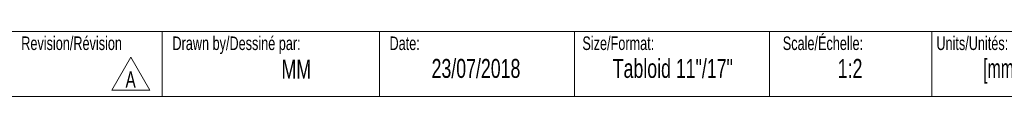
# Paper-space layout 'Sheet3' of a CAD drawing. Header units: inches. Extents: x 0.5 to 19.2, y -4 to 10.7.
# Tile 5 of 14: x 4.9 to 12.4, y 0.5 to 1. Entities that reach past the tile are written whole.
import ezdxf

# ---------------------------------------------------------------- set-up
doc = ezdxf.new("R2010")
doc.units = ezdxf.units.IN
doc.header["$MEASUREMENT"] = 0
doc.styles.add('SLDTEXTSTYLE0', font='TXT', dxfattribs={"width": 0.7})
doc.styles.add('SLDTEXTSTYLE2', font='TXT', dxfattribs={"width": 0.625})

# ---------------------------------------------------------------- blocks, each defined once
blk = doc.blocks.new('SW_NOTE_2')
at = {"color": 0, "linetype": 'Continuous', "lineweight": 0}
for p, q in [((-0.0969, 0.0159), (0.0502, 0.2705)), ((0.0502, 0.2705), (0.1972, 0.0159)), ((0.1972, 0.0159), (-0.0969, 0.0159))]:
    blk.add_line(p, q, dxfattribs=at)
at = {"color": 0, "linetype": 'Continuous', "lineweight": 0, "insert": (0.0488, 0.1611), "char_height": 0.125, "attachment_point": 2, "style": 'SLDTEXTSTYLE0'}
blk.add_mtext('A', dxfattribs=at)

psp = doc.layouts.new('Sheet3')

# ---------------------------------------------------------------- linework, layer by layer
at = {"color": 7, "linetype": 'Continuous', "lineweight": 18}
for p, q in [((0.7512516, 1.0170732), (14.1262516, 1.0170732)), ((5.9539324, 1.0170732), (5.9539324, 0.5170732)), ((7.6262516, 1.0170732), (7.6262516, 0.5170732)), ((9.1262516, 1.0170732), (9.1262516, 0.5170732)), ((10.6262516, 1.0170732), (10.6262516, 0.5170732)), ((11.8762516, 1.0170732), (11.8762516, 0.5170732)), ((14.2512516, 0.5170732), (0.6262516, 0.5170732))]:
    psp.add_line(p, q, dxfattribs=at)

# ---------------------------------------------------------------- block references
at = {"color": 7, "linetype": 'Continuous', "lineweight": 0}
psp.add_blockref('SW_NOTE_2', (5.6629239, 0.5500403), dxfattribs=at)

# ---------------------------------------------------------------- texts
for s, insert, char_height, attachment_point, style in [('Revision/Révision', (4.8700984, 0.9786785), 0.104166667, 1, 'SLDTEXTSTYLE0'), ('Drawn by/Dessiné par:', (6.0332993, 0.9786785), 0.104166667, 1, 'SLDTEXTSTYLE0'), ('Size/Format:', (9.1875093, 0.9786785), 0.104166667, 1, 'SLDTEXTSTYLE0'), ('Scale/Échelle:', (10.7293877, 0.9786785), 0.104166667, 1, 'SLDTEXTSTYLE0'), ('Units/Unités:', (11.9111167, 0.9786785), 0.104166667, 1, 'SLDTEXTSTYLE0'), ('Date:', (7.7035091, 0.9786785), 0.10416667, 1, 'SLDTEXTSTYLE0'), ('MM', (6.9863934, 0.7993968), 0.14583333, 2, 'SLDTEXTSTYLE0'), ('23/07/2018', (8.3687858, 0.805962), 0.14583333, 2, 'SLDTEXTSTYLE0'), ('Tabloid 11"/17"', (9.8831067, 0.805962), 0.145833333, 2, 'SLDTEXTSTYLE0'), ('1:2', (11.2474421, 0.805962), 0.14583333, 2, 'SLDTEXTSTYLE0'), ('[mm]   "', (12.4789981, 0.805962), 0.14583333, 2, 'SLDTEXTSTYLE2')]:
    psp.add_mtext(s, dxfattribs=dict(at, insert=insert, char_height=char_height, attachment_point=attachment_point, style=style))

doc.saveas('drawing.dxf')
